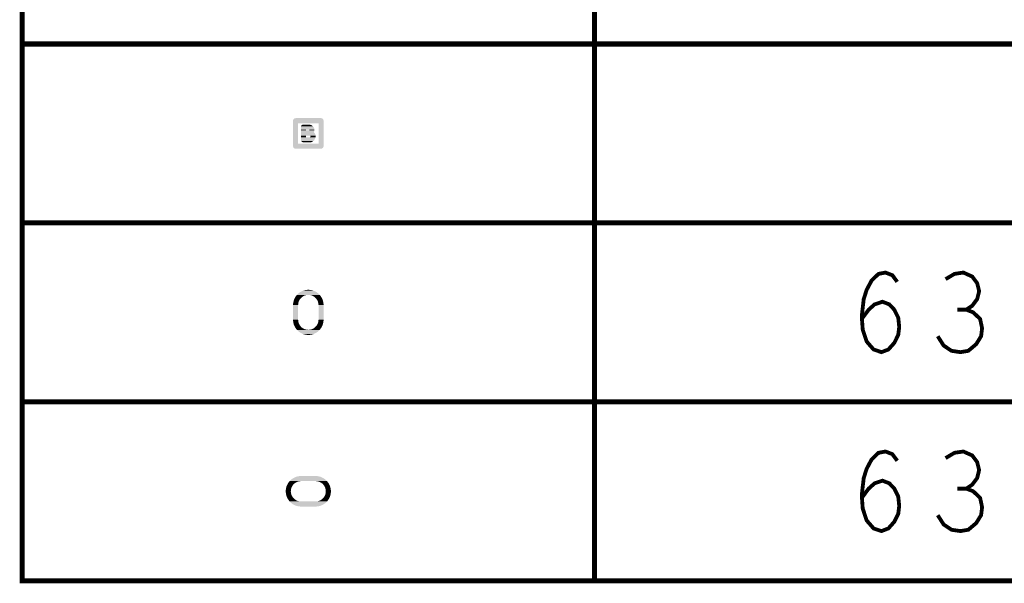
# Model space of a CAD drawing. Extents: x -16.7 to 17.3, y -13.5 to 8.5.
# Tile 32 of 37: x 8.469 to 10.016, y -0.752 to 0.133. Entities that reach past the tile are written whole.
import ezdxf

# ---------------------------------------------------------------- set-up
doc = ezdxf.new("R2010")
doc.units = 0
doc.layers.get('0').update_dxf_attribs({"linetype": 'CONTINUOUS'})
doc.layers.add('FAB_ART', color=2, linetype='CONTINUOUS')

# ---------------------------------------------------------------- blocks, each defined once
blk = doc.blocks.new('CUSTOM_1')
for points in [[(-0.024, 0.02), (-0.0239, 0.0209), (0.024, 0.02), (0.0238, 0.0209)], [(-0.024, 0.016), (-0.024, 0.02), (0.024, 0.016), (0.024, 0.02)], [(-0.024, -0.016), (-0.024, 0.016), (-0.016, -0.016), (-0.016, 0.016)], [(-0.0239, 0.0209), (-0.0235, 0.0217), (0.0238, 0.0209), (0.0236, 0.0217)], [(-0.0235, 0.0217), (-0.0231, 0.0225), (0.0236, 0.0217), (0.023, 0.0225)], [(-0.0231, 0.0225), (-0.0223, 0.0231), (0.023, 0.0225), (0.0225, 0.0231)], [(-0.0223, 0.0231), (-0.0217, 0.0236), (0.0225, 0.0231), (0.0215, 0.0236)], [(-0.0217, 0.0236), (-0.0204, 0.0239), (0.0215, 0.0236), (0.0209, 0.0239)], [(-0.0204, 0.0239), (-0.02, 0.024), (0.0209, 0.0239), (0.02, 0.024)], [(0.016, -0.016), (0.016, 0.016), (0.024, -0.016), (0.024, 0.016)], [(-0.0117, 0.01), (-0.0116, 0.0105), (0.0081, 0.01), (0.0078, 0.0105)], [(-0.0117, 0.0089), (-0.0117, 0.01), (0.0088, 0.0089), (0.0081, 0.01)], [(-0.0117, 0.0069), (-0.0117, 0.0089), (0.0095, 0.0069), (0.0088, 0.0089)], [(-0.0117, 0.0063), (-0.0117, 0.0069), (0.0096, 0.0063), (0.0095, 0.0069)], [(-0.0117, 0.006), (-0.0117, 0.0063), (0.0096, 0.006), (0.0096, 0.0063)], [(-0.0117, 0.0047), (-0.0117, 0.006), (-0.0037, 0.0047), (-0.0037, 0.006)], [(-0.0117, 0.0046), (-0.0117, 0.0047), (0.0095, 0.0046), (0.0095, 0.0047)], [(-0.0117, 0.0022), (-0.0117, 0.0046), (0.0088, 0.0022), (0.0095, 0.0046)], [(-0.0117, 0.0021), (-0.0117, 0.0022), (0.0088, 0.0021), (0.0088, 0.0022)], [(-0.0117, 0.0019), (-0.0117, 0.0021), (0.0087, 0.0019), (0.0088, 0.0021)], [(-0.0117, 0.0008), (-0.0117, 0.0019), (0.0098, 0.0008), (0.0087, 0.0019)], [(-0.0117, 0.0007), (-0.0117, 0.0008), (0.01, 0.0007), (0.0098, 0.0008)], [(-0.0117, -0.0009), (-0.0117, 0.0007), (0.0108, -0.0009), (0.01, 0.0007)], [(-0.0116, 0.0109), (-0.0111, 0.0118), (0.0074, 0.0109), (0.0065, 0.0118)], [(-0.0116, 0.0105), (-0.0116, 0.0109), (0.0078, 0.0105), (0.0074, 0.0109)], [(-0.0111, 0.0118), (-0.0109, 0.0123), (0.0065, 0.0118), (0.0059, 0.0123)], [(-0.0109, 0.0123), (-0.0108, 0.0125), (0.0059, 0.0123), (0.0056, 0.0125)], [(-0.0108, 0.0125), (-0.0106, 0.0127), (0.0056, 0.0125), (0.0052, 0.0127)], [(-0.0106, 0.0127), (-0.0094, 0.0136), (0.0052, 0.0127), (0.0031, 0.0136)], [(-0.0094, 0.0136), (-0.0091, 0.0137), (0.0031, 0.0136), (0.0029, 0.0137)], [(-0.0091, 0.0137), (-0.008, 0.0139), (0.0029, 0.0137), (0.0021, 0.0139)], [(-0.008, 0.0139), (-0.0077, 0.014), (0.0021, 0.0139), (0.0013, 0.014)], [(0.0013, 0.0057), (0.0005, 0.006), (0.0097, 0.0057), (0.0096, 0.006)], [(0.0011, 0.0047), (0.0013, 0.0049), (0.0095, 0.0047), (0.0096, 0.0049)], [(0.0014, 0.0056), (0.0013, 0.0057), (0.0097, 0.0056), (0.0097, 0.0057)], [(0.0013, 0.0049), (0.0014, 0.0051), (0.0096, 0.0049), (0.0096, 0.0051)], [(0.0015, 0.0055), (0.0014, 0.0056), (0.0097, 0.0055), (0.0097, 0.0056)], [(0.0014, 0.0051), (0.0015, 0.0055), (0.0096, 0.0051), (0.0097, 0.0055)], [(-0.0117, -0.0032), (-0.0117, -0.0009), (0.0115, -0.0032), (0.0108, -0.0009)], [(-0.0117, -0.0033), (-0.0117, -0.0032), (0.0115, -0.0033), (0.0115, -0.0032)], [(-0.0117, -0.006), (-0.0117, -0.0033), (-0.0037, -0.006), (-0.0037, -0.0033)], [(-0.0117, -0.0078), (-0.0117, -0.006), (0.0108, -0.0078), (0.0114, -0.006)], [(-0.0117, -0.0083), (-0.0117, -0.0078), (0.0106, -0.0083), (0.0108, -0.0078)], [(-0.0117, -0.0089), (-0.0117, -0.0083), (0.0103, -0.0089), (0.0106, -0.0083)], [(-0.0117, -0.01), (-0.0117, -0.0089), (0.0096, -0.01), (0.0103, -0.0089)], [(-0.0115, -0.0109), (-0.0117, -0.01), (0.009, -0.0109), (0.0096, -0.01)], [(-0.0113, -0.0117), (-0.0115, -0.0109), (0.0081, -0.0117), (0.009, -0.0109)], [(-0.0109, -0.0121), (-0.0113, -0.0117), (0.0076, -0.0121), (0.0081, -0.0117)], [(-0.0102, -0.0131), (-0.0109, -0.0121), (0.0059, -0.0131), (0.0076, -0.0121)], [(-0.0094, -0.0135), (-0.0102, -0.0131), (0.0053, -0.0135), (0.0059, -0.0131)], [(-0.0092, -0.0136), (-0.0094, -0.0135), (0.0051, -0.0136), (0.0053, -0.0135)], [(-0.0086, -0.0139), (-0.0092, -0.0136), (0.0038, -0.0139), (0.0051, -0.0136)], [(-0.0077, -0.014), (-0.0086, -0.0139), (0.0033, -0.014), (0.0038, -0.0139)], [(0.0029, -0.0036), (0.0021, -0.0033), (0.0116, -0.0036), (0.0115, -0.0033)], [(0.0023, -0.006), (0.0029, -0.0057), (0.0114, -0.006), (0.0114, -0.0057)], [(0.0031, -0.0038), (0.0029, -0.0036), (0.0116, -0.0038), (0.0116, -0.0036)], [(0.0029, -0.0057), (0.003, -0.0054), (0.0114, -0.0057), (0.0115, -0.0054)], [(0.003, -0.0054), (0.0033, -0.005), (0.0115, -0.0054), (0.0116, -0.005)], [(0.0034, -0.0041), (0.0031, -0.0038), (0.0117, -0.0041), (0.0116, -0.0038)], [(0.0033, -0.005), (0.0034, -0.0049), (0.0116, -0.005), (0.0116, -0.0049)], [(0.0035, -0.0043), (0.0034, -0.0041), (0.0117, -0.0043), (0.0117, -0.0041)], [(0.0034, -0.0049), (0.0035, -0.0043), (0.0116, -0.0049), (0.0117, -0.0043)], [(-0.024, -0.02), (-0.024, -0.016), (0.024, -0.02), (0.024, -0.016)], [(-0.0238, -0.0209), (-0.024, -0.02), (0.0239, -0.0209), (0.024, -0.02)], [(-0.0236, -0.0217), (-0.0238, -0.0209), (0.0235, -0.0217), (0.0239, -0.0209)], [(-0.023, -0.0225), (-0.0236, -0.0217), (0.0231, -0.0225), (0.0235, -0.0217)], [(-0.0225, -0.0231), (-0.023, -0.0225), (0.0223, -0.0231), (0.0231, -0.0225)], [(-0.0215, -0.0236), (-0.0225, -0.0231), (0.0217, -0.0236), (0.0223, -0.0231)], [(-0.0209, -0.0239), (-0.0215, -0.0236), (0.0204, -0.0239), (0.0217, -0.0236)], [(-0.02, -0.024), (-0.0209, -0.0239), (0.02, -0.024), (0.0204, -0.0239)]]:
    blk.add_solid(points)
blk = doc.blocks.new('CUSTOM_2')
for points in [[(-0.0299, 0.0154), (-0.0296, 0.0157), (-0.0154, 0.0154), (-0.0145, 0.0157)], [(-0.0296, 0.0157), (-0.0293, 0.016), (-0.0143, 0.0157), (-0.0113, 0.016)], [(-0.0296, 0.0157), (-0.0296, 0.0157), (-0.0145, 0.0157), (-0.0143, 0.0157)], [(-0.0293, 0.016), (-0.0272, 0.0181), (0.0293, 0.016), (0.0272, 0.0181)], [(-0.0272, 0.0181), (-0.0269, 0.0184), (0.0272, 0.0181), (0.0269, 0.0184)], [(-0.0269, 0.0184), (-0.0267, 0.0186), (0.0269, 0.0184), (0.0267, 0.0186)], [(-0.0267, 0.0186), (-0.0238, 0.0206), (0.0267, 0.0186), (0.0238, 0.0206)], [(-0.0238, 0.0206), (-0.0235, 0.0208), (0.0238, 0.0206), (0.0235, 0.0208)], [(-0.0235, 0.0208), (-0.0232, 0.0209), (0.0235, 0.0208), (0.0232, 0.0209)], [(-0.0232, 0.0209), (-0.02, 0.0224), (0.0232, 0.0209), (0.02, 0.0224)], [(-0.02, 0.0224), (-0.0197, 0.0226), (0.02, 0.0224), (0.0197, 0.0226)], [(-0.0197, 0.0226), (-0.0194, 0.0227), (0.0197, 0.0226), (0.0194, 0.0227)], [(-0.0194, 0.0227), (-0.016, 0.0236), (0.0194, 0.0227), (0.016, 0.0236)], [(-0.016, 0.0236), (-0.0157, 0.0236), (0.016, 0.0236), (0.0157, 0.0236)], [(-0.0157, 0.0236), (-0.0153, 0.0237), (0.0157, 0.0236), (0.0153, 0.0237)], [(-0.0153, 0.0237), (-0.0118, 0.024), (0.0153, 0.0237), (0.0118, 0.024)], [(-0.0118, 0.024), (-0.0117, 0.024), (0.0118, 0.024), (0.0117, 0.024)], [(-0.0117, 0.024), (-0.0115, 0.024), (0.0117, 0.024), (0.0115, 0.024)], [(0.0143, 0.0157), (0.0113, 0.016), (0.0296, 0.0157), (0.0293, 0.016)], [(0.0154, 0.0154), (0.0145, 0.0157), (0.0299, 0.0154), (0.0296, 0.0157)], [(-0.0355, 0.0003), (-0.0353, 0.0028), (-0.0275, 0.0003), (-0.0272, 0.0028)], [(-0.0355, 0.0002), (-0.0355, 0.0003), (-0.0275, 0.0002), (-0.0275, 0.0003)], [(-0.0355, 0), (-0.0355, 0.0002), (-0.0275, 0), (-0.0275, 0.0002)], [(-0.0355, -0.0002), (-0.0355, 0), (-0.0275, -0.0002), (-0.0275, 0)], [(-0.0353, 0.0028), (-0.0352, 0.0038), (-0.0272, 0.0028), (-0.027, 0.0038)], [(-0.0352, 0.0038), (-0.0351, 0.0042), (-0.027, 0.0038), (-0.0269, 0.0042)], [(-0.0351, 0.0045), (-0.0348, 0.0055), (-0.0268, 0.0045), (-0.0265, 0.0055)], [(-0.0351, 0.0042), (-0.0351, 0.0045), (-0.0269, 0.0042), (-0.0268, 0.0045)], [(-0.0348, 0.0055), (-0.0342, 0.0079), (-0.0265, 0.0055), (-0.0254, 0.0079)], [(-0.0342, 0.0079), (-0.0341, 0.008), (-0.0254, 0.0079), (-0.0253, 0.008)], [(-0.0341, 0.0082), (-0.0339, 0.0085), (-0.0252, 0.0082), (-0.025, 0.0085)], [(-0.0341, 0.008), (-0.0341, 0.0082), (-0.0253, 0.008), (-0.0252, 0.0082)], [(-0.0339, 0.0085), (-0.0331, 0.0103), (-0.025, 0.0085), (-0.0237, 0.0103)], [(-0.0331, 0.0103), (-0.0324, 0.0117), (-0.0237, 0.0103), (-0.0223, 0.0117)], [(-0.0324, 0.0117), (-0.0323, 0.012), (-0.0223, 0.0117), (-0.022, 0.012)], [(-0.0323, 0.012), (-0.0321, 0.0122), (-0.022, 0.012), (-0.0218, 0.0122)], [(-0.0321, 0.0123), (-0.031, 0.0138), (-0.0217, 0.0123), (-0.0195, 0.0138)], [(-0.0321, 0.0122), (-0.0321, 0.0123), (-0.0218, 0.0122), (-0.0217, 0.0123)], [(-0.031, 0.0138), (-0.0302, 0.015), (-0.0195, 0.0138), (-0.017, 0.015)], [(-0.0302, 0.015), (-0.0301, 0.0152), (-0.017, 0.015), (-0.0165, 0.0152)], [(-0.0301, 0.0152), (-0.0299, 0.0154), (-0.0165, 0.0152), (-0.0154, 0.0154)], [(0.0165, 0.0152), (0.0154, 0.0154), (0.0301, 0.0152), (0.0299, 0.0154)], [(0.017, 0.015), (0.0165, 0.0152), (0.0302, 0.015), (0.0301, 0.0152)], [(0.0195, 0.0138), (0.017, 0.015), (0.031, 0.0138), (0.0302, 0.015)], [(0.0217, 0.0123), (0.0195, 0.0138), (0.0321, 0.0123), (0.031, 0.0138)], [(0.0218, 0.0122), (0.0217, 0.0123), (0.0321, 0.0122), (0.0321, 0.0123)], [(0.022, 0.012), (0.0218, 0.0122), (0.0323, 0.012), (0.0321, 0.0122)], [(0.0223, 0.0117), (0.022, 0.012), (0.0324, 0.0117), (0.0323, 0.012)], [(0.0237, 0.0103), (0.0223, 0.0117), (0.0331, 0.0103), (0.0324, 0.0117)], [(0.025, 0.0085), (0.0237, 0.0103), (0.0339, 0.0085), (0.0331, 0.0103)], [(0.0252, 0.0082), (0.025, 0.0085), (0.0341, 0.0082), (0.0339, 0.0085)], [(0.0253, 0.008), (0.0252, 0.0082), (0.0341, 0.008), (0.0341, 0.0082)], [(0.0254, 0.0079), (0.0253, 0.008), (0.0342, 0.0079), (0.0341, 0.008)], [(0.0265, 0.0055), (0.0254, 0.0079), (0.0348, 0.0055), (0.0342, 0.0079)], [(0.0268, 0.0045), (0.0265, 0.0055), (0.0351, 0.0045), (0.0348, 0.0055)], [(0.0269, 0.0042), (0.0268, 0.0045), (0.0351, 0.0042), (0.0351, 0.0045)], [(0.027, 0.0038), (0.0269, 0.0042), (0.0352, 0.0038), (0.0351, 0.0042)], [(0.0272, 0.0028), (0.027, 0.0038), (0.0353, 0.0028), (0.0352, 0.0038)], [(0.0275, 0.0003), (0.0272, 0.0028), (0.0355, 0.0003), (0.0353, 0.0028)], [(0.0275, 0.0002), (0.0275, 0.0003), (0.0355, 0.0002), (0.0355, 0.0003)], [(0.0275, 0), (0.0275, 0.0002), (0.0355, 0), (0.0355, 0.0002)], [(0.0275, -0.0002), (0.0275, 0), (0.0355, -0.0002), (0.0355, 0)], [(-0.0355, -0.0003), (-0.0355, -0.0002), (-0.0275, -0.0003), (-0.0275, -0.0002)], [(-0.0353, -0.0028), (-0.0355, -0.0003), (-0.0272, -0.0028), (-0.0275, -0.0003)], [(-0.0352, -0.0038), (-0.0353, -0.0028), (-0.027, -0.0038), (-0.0272, -0.0028)], [(-0.0351, -0.0042), (-0.0352, -0.0038), (-0.0269, -0.0042), (-0.027, -0.0038)], [(-0.0351, -0.0045), (-0.0351, -0.0042), (-0.0268, -0.0045), (-0.0269, -0.0042)], [(-0.0348, -0.0055), (-0.0351, -0.0045), (-0.0265, -0.0055), (-0.0268, -0.0045)], [(-0.0342, -0.0079), (-0.0348, -0.0055), (-0.0254, -0.0079), (-0.0265, -0.0055)], [(-0.0341, -0.008), (-0.0342, -0.0079), (-0.0253, -0.008), (-0.0254, -0.0079)], [(-0.0341, -0.0082), (-0.0341, -0.008), (-0.0252, -0.0082), (-0.0253, -0.008)], [(-0.0339, -0.0085), (-0.0341, -0.0082), (-0.025, -0.0085), (-0.0252, -0.0082)], [(-0.0331, -0.0103), (-0.0339, -0.0085), (-0.0237, -0.0103), (-0.025, -0.0085)], [(-0.0324, -0.0117), (-0.0331, -0.0103), (-0.0223, -0.0117), (-0.0237, -0.0103)], [(-0.0323, -0.012), (-0.0324, -0.0117), (-0.022, -0.012), (-0.0223, -0.0117)], [(-0.0321, -0.0122), (-0.0323, -0.012), (-0.0218, -0.0122), (-0.022, -0.012)], [(-0.0321, -0.0123), (-0.0321, -0.0122), (-0.0217, -0.0123), (-0.0218, -0.0122)], [(-0.031, -0.0138), (-0.0321, -0.0123), (-0.0195, -0.0138), (-0.0217, -0.0123)], [(-0.0302, -0.015), (-0.031, -0.0138), (-0.017, -0.015), (-0.0195, -0.0138)], [(-0.0301, -0.0152), (-0.0302, -0.015), (-0.0165, -0.0152), (-0.017, -0.015)], [(-0.0299, -0.0154), (-0.0301, -0.0152), (-0.0154, -0.0154), (-0.0165, -0.0152)], [(-0.0296, -0.0157), (-0.0299, -0.0154), (-0.0145, -0.0157), (-0.0154, -0.0154)], [(0.0145, -0.0157), (0.0154, -0.0154), (0.0296, -0.0157), (0.0299, -0.0154)], [(0.0154, -0.0154), (0.0165, -0.0152), (0.0299, -0.0154), (0.0301, -0.0152)], [(0.0165, -0.0152), (0.017, -0.015), (0.0301, -0.0152), (0.0302, -0.015)], [(0.017, -0.015), (0.0195, -0.0138), (0.0302, -0.015), (0.031, -0.0138)], [(0.0195, -0.0138), (0.0217, -0.0123), (0.031, -0.0138), (0.0321, -0.0123)], [(0.0217, -0.0123), (0.0218, -0.0122), (0.0321, -0.0123), (0.0321, -0.0122)], [(0.0218, -0.0122), (0.022, -0.012), (0.0321, -0.0122), (0.0323, -0.012)], [(0.022, -0.012), (0.0223, -0.0117), (0.0323, -0.012), (0.0324, -0.0117)], [(0.0223, -0.0117), (0.0237, -0.0103), (0.0324, -0.0117), (0.0331, -0.0103)], [(0.0237, -0.0103), (0.025, -0.0085), (0.0331, -0.0103), (0.0339, -0.0085)], [(0.025, -0.0085), (0.0252, -0.0082), (0.0339, -0.0085), (0.0341, -0.0082)], [(0.0252, -0.0082), (0.0253, -0.008), (0.0341, -0.0082), (0.0341, -0.008)], [(0.0253, -0.008), (0.0254, -0.0079), (0.0341, -0.008), (0.0342, -0.0079)], [(0.0254, -0.0079), (0.0265, -0.0055), (0.0342, -0.0079), (0.0348, -0.0055)], [(0.0265, -0.0055), (0.0268, -0.0045), (0.0348, -0.0055), (0.0351, -0.0045)], [(0.0268, -0.0045), (0.0269, -0.0042), (0.0351, -0.0045), (0.0351, -0.0042)], [(0.0269, -0.0042), (0.027, -0.0038), (0.0351, -0.0042), (0.0352, -0.0038)], [(0.027, -0.0038), (0.0272, -0.0028), (0.0352, -0.0038), (0.0353, -0.0028)], [(0.0272, -0.0028), (0.0275, -0.0003), (0.0353, -0.0028), (0.0355, -0.0003)], [(0.0275, -0.0003), (0.0275, -0.0002), (0.0355, -0.0003), (0.0355, -0.0002)], [(-0.0293, -0.016), (-0.0296, -0.0157), (-0.0113, -0.016), (-0.0143, -0.0157)], [(-0.0296, -0.0157), (-0.0296, -0.0157), (-0.0143, -0.0157), (-0.0145, -0.0157)], [(-0.0272, -0.0181), (-0.0293, -0.016), (0.0272, -0.0181), (0.0293, -0.016)], [(-0.0269, -0.0184), (-0.0272, -0.0181), (0.0269, -0.0184), (0.0272, -0.0181)], [(-0.0267, -0.0186), (-0.0269, -0.0184), (0.0267, -0.0186), (0.0269, -0.0184)], [(-0.0238, -0.0206), (-0.0267, -0.0186), (0.0238, -0.0206), (0.0267, -0.0186)], [(-0.0235, -0.0208), (-0.0238, -0.0206), (0.0235, -0.0208), (0.0238, -0.0206)], [(-0.0232, -0.0209), (-0.0235, -0.0208), (0.0232, -0.0209), (0.0235, -0.0208)], [(-0.02, -0.0224), (-0.0232, -0.0209), (0.02, -0.0224), (0.0232, -0.0209)], [(-0.0197, -0.0226), (-0.02, -0.0224), (0.0197, -0.0226), (0.02, -0.0224)], [(-0.0194, -0.0227), (-0.0197, -0.0226), (0.0194, -0.0227), (0.0197, -0.0226)], [(-0.016, -0.0236), (-0.0194, -0.0227), (0.016, -0.0236), (0.0194, -0.0227)], [(-0.0157, -0.0236), (-0.016, -0.0236), (0.0157, -0.0236), (0.016, -0.0236)], [(-0.0153, -0.0237), (-0.0157, -0.0236), (0.0153, -0.0237), (0.0157, -0.0236)], [(-0.0118, -0.024), (-0.0153, -0.0237), (0.0118, -0.024), (0.0153, -0.0237)], [(-0.0117, -0.024), (-0.0118, -0.024), (0.0117, -0.024), (0.0118, -0.024)], [(-0.0115, -0.024), (-0.0117, -0.024), (0.0115, -0.024), (0.0117, -0.024)], [(0.0113, -0.016), (0.0143, -0.0157), (0.0293, -0.016), (0.0296, -0.0157)]]:
    blk.add_solid(points)
blk = doc.blocks.new('CUSTOM_3')
for points in [[(-0.0152, 0.0301), (-0.0123, 0.0321), (0.0152, 0.0301), (0.0123, 0.0321)], [(-0.0123, 0.0321), (-0.012, 0.0323), (0.0123, 0.0321), (0.012, 0.0323)], [(-0.012, 0.0323), (-0.0117, 0.0324), (0.012, 0.0323), (0.0117, 0.0324)], [(-0.0117, 0.0324), (-0.0085, 0.0339), (0.0117, 0.0324), (0.0085, 0.0339)], [(-0.0085, 0.0339), (-0.0082, 0.0341), (0.0085, 0.0339), (0.0082, 0.0341)], [(-0.0082, 0.0341), (-0.0079, 0.0342), (0.0082, 0.0341), (0.0079, 0.0342)], [(-0.0079, 0.0342), (-0.0045, 0.0351), (0.0079, 0.0342), (0.0045, 0.0351)], [(-0.0045, 0.0351), (-0.0042, 0.0351), (0.0045, 0.0351), (0.0042, 0.0351)], [(-0.0042, 0.0351), (-0.0038, 0.0352), (0.0042, 0.0351), (0.0038, 0.0352)], [(-0.0038, 0.0352), (-0.0003, 0.0355), (0.0038, 0.0352), (0.0003, 0.0355)], [(-0.0003, 0.0355), (0, 0.0355), (0.0003, 0.0355), (0, 0.0355)], [(-0.0237, 0.0153), (-0.0236, 0.0157), (-0.0155, 0.0153), (-0.0154, 0.0157)], [(-0.0236, 0.016), (-0.0233, 0.017), (-0.0153, 0.016), (-0.015, 0.017)], [(-0.0236, 0.0157), (-0.0236, 0.016), (-0.0154, 0.0157), (-0.0153, 0.016)], [(-0.0233, 0.017), (-0.0227, 0.0194), (-0.015, 0.017), (-0.0139, 0.0194)], [(-0.0227, 0.0194), (-0.0226, 0.0195), (-0.0139, 0.0194), (-0.0138, 0.0195)], [(-0.0226, 0.0197), (-0.0224, 0.02), (-0.0137, 0.0197), (-0.0135, 0.02)], [(-0.0226, 0.0195), (-0.0226, 0.0197), (-0.0138, 0.0195), (-0.0137, 0.0197)], [(-0.0224, 0.02), (-0.0216, 0.0218), (-0.0135, 0.02), (-0.0122, 0.0218)], [(-0.0216, 0.0218), (-0.0209, 0.0232), (-0.0122, 0.0218), (-0.0108, 0.0232)], [(-0.0209, 0.0232), (-0.0208, 0.0235), (-0.0108, 0.0232), (-0.0105, 0.0235)], [(-0.0208, 0.0235), (-0.0206, 0.0237), (-0.0105, 0.0235), (-0.0103, 0.0237)], [(-0.0206, 0.0238), (-0.0195, 0.0253), (-0.0102, 0.0238), (-0.008, 0.0253)], [(-0.0206, 0.0237), (-0.0206, 0.0238), (-0.0103, 0.0237), (-0.0102, 0.0238)], [(-0.0195, 0.0253), (-0.0187, 0.0265), (-0.008, 0.0253), (-0.0055, 0.0265)], [(-0.0187, 0.0265), (-0.0186, 0.0267), (-0.0055, 0.0265), (-0.005, 0.0267)], [(-0.0186, 0.0267), (-0.0184, 0.0269), (-0.005, 0.0267), (-0.0039, 0.0269)], [(-0.0184, 0.0269), (-0.0181, 0.0272), (-0.0039, 0.0269), (-0.003, 0.0272)], [(-0.0181, 0.0272), (-0.0178, 0.0275), (-0.0028, 0.0272), (0, 0.0275)], [(-0.0181, 0.0272), (-0.0181, 0.0272), (-0.003, 0.0272), (-0.0028, 0.0272)], [(-0.0178, 0.0275), (-0.0157, 0.0296), (0.0178, 0.0275), (0.0157, 0.0296)], [(-0.0157, 0.0296), (-0.0154, 0.0299), (0.0157, 0.0296), (0.0154, 0.0299)], [(-0.0154, 0.0299), (-0.0152, 0.0301), (0.0154, 0.0299), (0.0152, 0.0301)], [(0.0028, 0.0272), (0, 0.0275), (0.0181, 0.0272), (0.0178, 0.0275)], [(0.0039, 0.0269), (0.003, 0.0272), (0.0184, 0.0269), (0.0181, 0.0272)], [(0.005, 0.0267), (0.0039, 0.0269), (0.0186, 0.0267), (0.0184, 0.0269)], [(0.0055, 0.0265), (0.005, 0.0267), (0.0187, 0.0265), (0.0186, 0.0267)], [(0.008, 0.0253), (0.0055, 0.0265), (0.0195, 0.0253), (0.0187, 0.0265)], [(0.0102, 0.0238), (0.008, 0.0253), (0.0206, 0.0238), (0.0195, 0.0253)], [(0.0103, 0.0237), (0.0102, 0.0238), (0.0206, 0.0237), (0.0206, 0.0238)], [(0.0105, 0.0235), (0.0103, 0.0237), (0.0208, 0.0235), (0.0206, 0.0237)], [(0.0108, 0.0232), (0.0105, 0.0235), (0.0209, 0.0232), (0.0208, 0.0235)], [(0.0122, 0.0218), (0.0108, 0.0232), (0.0216, 0.0218), (0.0209, 0.0232)], [(0.0135, 0.02), (0.0122, 0.0218), (0.0224, 0.02), (0.0216, 0.0218)], [(0.0137, 0.0197), (0.0135, 0.02), (0.0226, 0.0197), (0.0224, 0.02)], [(0.0138, 0.0195), (0.0137, 0.0197), (0.0226, 0.0195), (0.0226, 0.0197)], [(0.0139, 0.0194), (0.0138, 0.0195), (0.0227, 0.0194), (0.0226, 0.0195)], [(0.015, 0.017), (0.0139, 0.0194), (0.0233, 0.017), (0.0227, 0.0194)], [(0.0153, 0.016), (0.015, 0.017), (0.0236, 0.016), (0.0233, 0.017)], [(0.0154, 0.0157), (0.0153, 0.016), (0.0236, 0.0157), (0.0236, 0.016)], [(0.0155, 0.0153), (0.0154, 0.0157), (0.0237, 0.0153), (0.0236, 0.0157)], [(-0.024, 0.0118), (-0.0238, 0.0143), (-0.016, 0.0118), (-0.0157, 0.0143)], [(-0.024, 0.0117), (-0.024, 0.0118), (-0.016, 0.0117), (-0.016, 0.0118)], [(-0.024, 0.0115), (-0.024, 0.0117), (-0.016, 0.0115), (-0.016, 0.0117)], [(-0.024, 0.0113), (-0.024, 0.0115), (-0.016, 0.0113), (-0.016, 0.0115)], [(-0.024, -0.0113), (-0.024, 0.0113), (-0.016, -0.0113), (-0.016, 0.0113)], [(-0.0238, 0.0143), (-0.0237, 0.0153), (-0.0157, 0.0143), (-0.0155, 0.0153)], [(0.0157, 0.0143), (0.0155, 0.0153), (0.0238, 0.0143), (0.0237, 0.0153)], [(0.016, 0.0118), (0.0157, 0.0143), (0.024, 0.0118), (0.0238, 0.0143)], [(0.016, 0.0117), (0.016, 0.0118), (0.024, 0.0117), (0.024, 0.0118)], [(0.016, 0.0115), (0.016, 0.0117), (0.024, 0.0115), (0.024, 0.0117)], [(0.016, 0.0113), (0.016, 0.0115), (0.024, 0.0113), (0.024, 0.0115)], [(0.016, -0.0113), (0.016, 0.0113), (0.024, -0.0113), (0.024, 0.0113)], [(-0.024, -0.0115), (-0.024, -0.0113), (-0.016, -0.0115), (-0.016, -0.0113)], [(-0.024, -0.0117), (-0.024, -0.0115), (-0.016, -0.0117), (-0.016, -0.0115)], [(-0.024, -0.0118), (-0.024, -0.0117), (-0.016, -0.0118), (-0.016, -0.0117)], [(-0.0238, -0.0143), (-0.024, -0.0118), (-0.0157, -0.0143), (-0.016, -0.0118)], [(-0.0237, -0.0153), (-0.0238, -0.0143), (-0.0155, -0.0153), (-0.0157, -0.0143)], [(-0.0236, -0.0157), (-0.0237, -0.0153), (-0.0154, -0.0157), (-0.0155, -0.0153)], [(0.0154, -0.0157), (0.0155, -0.0153), (0.0236, -0.0157), (0.0237, -0.0153)], [(0.0155, -0.0153), (0.0157, -0.0143), (0.0237, -0.0153), (0.0238, -0.0143)], [(0.0157, -0.0143), (0.016, -0.0118), (0.0238, -0.0143), (0.024, -0.0118)], [(0.016, -0.0115), (0.016, -0.0113), (0.024, -0.0115), (0.024, -0.0113)], [(0.016, -0.0117), (0.016, -0.0115), (0.024, -0.0117), (0.024, -0.0115)], [(0.016, -0.0118), (0.016, -0.0117), (0.024, -0.0118), (0.024, -0.0117)], [(-0.0236, -0.016), (-0.0236, -0.0157), (-0.0153, -0.016), (-0.0154, -0.0157)], [(-0.0233, -0.017), (-0.0236, -0.016), (-0.015, -0.017), (-0.0153, -0.016)], [(-0.0227, -0.0194), (-0.0233, -0.017), (-0.0139, -0.0194), (-0.015, -0.017)], [(-0.0226, -0.0195), (-0.0227, -0.0194), (-0.0138, -0.0195), (-0.0139, -0.0194)], [(-0.0226, -0.0197), (-0.0226, -0.0195), (-0.0137, -0.0197), (-0.0138, -0.0195)], [(-0.0224, -0.02), (-0.0226, -0.0197), (-0.0135, -0.02), (-0.0137, -0.0197)], [(-0.0216, -0.0218), (-0.0224, -0.02), (-0.0122, -0.0218), (-0.0135, -0.02)], [(-0.0209, -0.0232), (-0.0216, -0.0218), (-0.0108, -0.0232), (-0.0122, -0.0218)], [(-0.0208, -0.0235), (-0.0209, -0.0232), (-0.0105, -0.0235), (-0.0108, -0.0232)], [(-0.0206, -0.0237), (-0.0208, -0.0235), (-0.0103, -0.0237), (-0.0105, -0.0235)], [(-0.0206, -0.0238), (-0.0206, -0.0237), (-0.0102, -0.0238), (-0.0103, -0.0237)], [(-0.0195, -0.0253), (-0.0206, -0.0238), (-0.008, -0.0253), (-0.0102, -0.0238)], [(-0.0187, -0.0265), (-0.0195, -0.0253), (-0.0055, -0.0265), (-0.008, -0.0253)], [(-0.0186, -0.0267), (-0.0187, -0.0265), (-0.005, -0.0267), (-0.0055, -0.0265)], [(-0.0184, -0.0269), (-0.0186, -0.0267), (-0.0039, -0.0269), (-0.005, -0.0267)], [(-0.0181, -0.0272), (-0.0184, -0.0269), (-0.003, -0.0272), (-0.0039, -0.0269)], [(-0.0178, -0.0275), (-0.0181, -0.0272), (0, -0.0275), (-0.0028, -0.0272)], [(-0.0181, -0.0272), (-0.0181, -0.0272), (-0.0028, -0.0272), (-0.003, -0.0272)], [(-0.0157, -0.0296), (-0.0178, -0.0275), (0.0157, -0.0296), (0.0178, -0.0275)], [(-0.0154, -0.0299), (-0.0157, -0.0296), (0.0154, -0.0299), (0.0157, -0.0296)], [(-0.0152, -0.0301), (-0.0154, -0.0299), (0.0152, -0.0301), (0.0154, -0.0299)], [(-0.0123, -0.0321), (-0.0152, -0.0301), (0.0123, -0.0321), (0.0152, -0.0301)], [(0, -0.0275), (0.0028, -0.0272), (0.0178, -0.0275), (0.0181, -0.0272)], [(0.003, -0.0272), (0.0039, -0.0269), (0.0181, -0.0272), (0.0184, -0.0269)], [(0.0039, -0.0269), (0.005, -0.0267), (0.0184, -0.0269), (0.0186, -0.0267)], [(0.005, -0.0267), (0.0055, -0.0265), (0.0186, -0.0267), (0.0187, -0.0265)], [(0.0055, -0.0265), (0.008, -0.0253), (0.0187, -0.0265), (0.0195, -0.0253)], [(0.008, -0.0253), (0.0102, -0.0238), (0.0195, -0.0253), (0.0206, -0.0238)], [(0.0102, -0.0238), (0.0103, -0.0237), (0.0206, -0.0238), (0.0206, -0.0237)], [(0.0103, -0.0237), (0.0105, -0.0235), (0.0206, -0.0237), (0.0208, -0.0235)], [(0.0105, -0.0235), (0.0108, -0.0232), (0.0208, -0.0235), (0.0209, -0.0232)], [(0.0108, -0.0232), (0.0122, -0.0218), (0.0209, -0.0232), (0.0216, -0.0218)], [(0.0122, -0.0218), (0.0135, -0.02), (0.0216, -0.0218), (0.0224, -0.02)], [(0.0135, -0.02), (0.0137, -0.0197), (0.0224, -0.02), (0.0226, -0.0197)], [(0.0137, -0.0197), (0.0138, -0.0195), (0.0226, -0.0197), (0.0226, -0.0195)], [(0.0138, -0.0195), (0.0139, -0.0194), (0.0226, -0.0195), (0.0227, -0.0194)], [(0.0139, -0.0194), (0.015, -0.017), (0.0227, -0.0194), (0.0233, -0.017)], [(0.015, -0.017), (0.0153, -0.016), (0.0233, -0.017), (0.0236, -0.016)], [(0.0153, -0.016), (0.0154, -0.0157), (0.0236, -0.016), (0.0236, -0.0157)], [(-0.012, -0.0323), (-0.0123, -0.0321), (0.012, -0.0323), (0.0123, -0.0321)], [(-0.0117, -0.0324), (-0.012, -0.0323), (0.0117, -0.0324), (0.012, -0.0323)], [(-0.0085, -0.0339), (-0.0117, -0.0324), (0.0085, -0.0339), (0.0117, -0.0324)], [(-0.0082, -0.0341), (-0.0085, -0.0339), (0.0082, -0.0341), (0.0085, -0.0339)], [(-0.0079, -0.0342), (-0.0082, -0.0341), (0.0079, -0.0342), (0.0082, -0.0341)], [(-0.0045, -0.0351), (-0.0079, -0.0342), (0.0045, -0.0351), (0.0079, -0.0342)], [(-0.0042, -0.0351), (-0.0045, -0.0351), (0.0042, -0.0351), (0.0045, -0.0351)], [(-0.0038, -0.0352), (-0.0042, -0.0351), (0.0038, -0.0352), (0.0042, -0.0351)], [(-0.0003, -0.0355), (-0.0038, -0.0352), (0.0003, -0.0355), (0.0038, -0.0352)], [(0, -0.0355), (-0.0003, -0.0355), (0, -0.0355), (0.0003, -0.0355)]]:
    blk.add_solid(points)

msp = doc.modelspace()

# ---------------------------------------------------------------- linework, layer by layer
at = {"layer": 'FAB_ART'}
for points, const_width in [([(8.4725, -0.748), (8.4725, 2.874), (15.1995, 2.874), (15.1995, -0.748), (8.4725, -0.748)], 0.008), ([(9.3715, 2.343), (9.3715, -0.748)], 0.008), ([(8.4725, 0.095), (15.1995, 0.095)], 0.008), ([(8.4725, -0.186), (15.1995, -0.186)], 0.008), ([(9.79155, -0.33692), (9.8024, -0.32233), (9.8117, -0.314), (9.8241, -0.30983), (9.83495, -0.314), (9.8427, -0.32233), (9.8489, -0.33483), (9.85045, -0.34942), (9.8489, -0.36192), (9.8427, -0.37442), (9.8334, -0.38483), (9.82255, -0.389), (9.81015, -0.38483), (9.7993, -0.37234), (9.7931, -0.35358), (9.79155, -0.33275), (9.79465, -0.30567), (9.7993, -0.29108), (9.80705, -0.2765), (9.8179, -0.26608), (9.82875, -0.264), (9.8396, -0.26817), (9.84735, -0.27858)], 0.006), ([(9.95585, -0.32233), (9.96515, -0.31608), (9.9729, -0.30567), (9.976, -0.29317), (9.9729, -0.28067), (9.96515, -0.27025), (9.9512, -0.264), (9.93725, -0.26608), (9.9233, -0.27442)], 0.006), ([(9.9109, -0.364), (9.9202, -0.37859), (9.9326, -0.38692), (9.94655, -0.389), (9.95895, -0.38692), (9.97135, -0.3765), (9.9791, -0.364), (9.98065, -0.3515), (9.97755, -0.33692), (9.9667, -0.3265), (9.95585, -0.32233), (9.9419, -0.32233)], 0.006), ([(8.4725, -0.467), (15.1995, -0.467)], 0.008), ([(9.79155, -0.61792), (9.8024, -0.60333), (9.8117, -0.595), (9.8241, -0.59083), (9.83495, -0.595), (9.8427, -0.60333), (9.8489, -0.61583), (9.85045, -0.63042), (9.8489, -0.64292), (9.8427, -0.65542), (9.8334, -0.66583), (9.82255, -0.67), (9.81015, -0.66583), (9.7993, -0.65334), (9.7931, -0.63458), (9.79155, -0.61375), (9.79465, -0.58667), (9.7993, -0.57208), (9.80705, -0.5575), (9.8179, -0.54708), (9.82875, -0.545), (9.8396, -0.54917), (9.84735, -0.55958)], 0.006), ([(9.95585, -0.60333), (9.96515, -0.59708), (9.9729, -0.58667), (9.976, -0.57417), (9.9729, -0.56167), (9.96515, -0.55125), (9.9512, -0.545), (9.93725, -0.54708), (9.9233, -0.55542)], 0.006), ([(9.9109, -0.645), (9.9202, -0.65959), (9.9326, -0.66792), (9.94655, -0.67), (9.95895, -0.66792), (9.97135, -0.6575), (9.9791, -0.645), (9.98065, -0.6325), (9.97755, -0.61792), (9.9667, -0.6075), (9.95585, -0.60333), (9.9419, -0.60333)], 0.006)]:
    msp.add_lwpolyline(points, dxfattribs=dict(at, const_width=const_width))

# ---------------------------------------------------------------- block references
for name, p in [('CUSTOM_1', (8.922, -0.0455)), ('CUSTOM_3', (8.922, -0.3265)), ('CUSTOM_2', (8.922, -0.6075))]:
    msp.add_blockref(name, p, dxfattribs=at)

doc.saveas('drawing.dxf')
